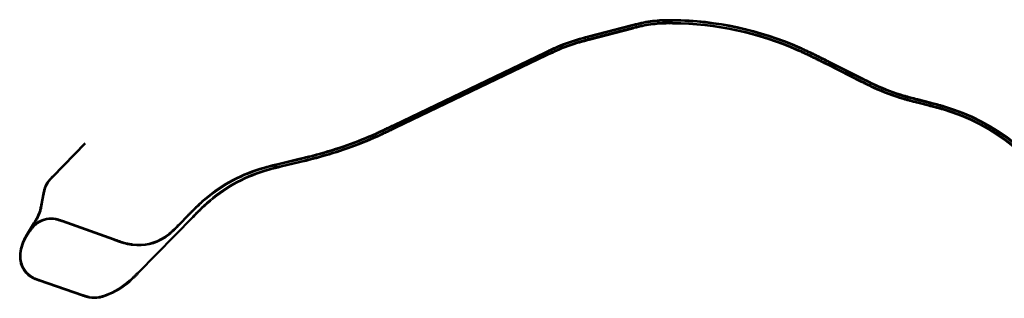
# Model space of a CAD drawing. Header units: metres. Extents: x -5569892 to 1712241, y -5568463 to 2085.
# Tile 3 of 70: x -5832 to -2689, y 1195 to 2085. Entities that reach past the tile are written whole.
import ezdxf

# ---------------------------------------------------------------- set-up
doc = ezdxf.new("R2010")
doc.units = ezdxf.units.M
doc.header["$LTSCALE"] = 0.5
doc.layers.add('99.04_Gleisplanung VP 02_23-EB-1236L-A-FAHRKANTE', color=150, linetype='Continuous', lineweight=35, true_color=0x007fff)
doc.layers.add('99.04_Gleisplanung VP 02_23-EB-1236R-A-FAHRKANTE', color=150, linetype='Continuous', lineweight=35, true_color=0x007fff)
doc.layers.add('Keine', color=7, linetype='Continuous', lineweight=9)

# ---------------------------------------------------------------- blocks, each defined once
blk = doc.blocks.new('_23-07-06_Massenplan_TB_Weiterführende Schule-3 (3D)')
at = {"layer": '99.04_Gleisplanung VP 02_23-EB-1236L-A-FAHRKANTE', "flags": 128}
for points in [[(-1313.6, 513.6, 0.19862), (-1468.8, 638.5), (-1468.8, 638.5, 0.003637), (-1472.7, 639.6), (-1472.7, 639.6), (-1472.7, 639.6), (-1472.7, 639.6, 0.002598), (-1477.1, 640.8), (-1477.1, 640.8), (-1477.1, 640.8), (-1477.1, 640.8), (-1477.1, 640.8, 0.001559), (-1480.6, 641.7), (-1480.6, 641.7), (-1480.6, 641.7), (-1480.6, 641.7, 0.00052), (-1485.5, 643), (-1485.5, 643), (-1485.5, 643), (-1485.5, 643), (-1501.8, 647.2), (-1501.8, 647.2), (-1501.8, 647.2, -0.000512), (-1506.8, 648.5), (-1506.8, 648.5), (-1506.8, 648.5, -0.001537), (-1510.3, 649.4), (-1510.3, 649.4), (-1510.3, 649.4, -0.002562), (-1514.8, 650.6), (-1514.8, 650.6), (-1514.8, 650.6), (-1514.8, 650.6, -0.003587), (-1518.8, 651.8), (-1518.8, 651.8, -0.037523), (-1556.6, 666, -0.003587), (-1560.4, 667.8), (-1560.4, 667.8), (-1560.4, 667.8, -0.002562), (-1564.6, 669.8), (-1564.6, 669.8), (-1564.6, 669.8, -0.001537), (-1567.9, 671.5), (-1567.9, 671.5), (-1567.9, 671.5), (-1567.9, 671.5), (-1567.9, 671.5), (-1567.9, 671.5, -0.000512), (-1572.4, 673.8), (-1572.4, 673.8), (-1572.4, 673.8), (-1615.6, 695.6), (-1615.6, 695.6), (-1615.6, 695.6, 0.000201), (-1621, 698.3), (-1621, 698.3), (-1621, 698.3), (-1621, 698.3, 0.000603), (-1624.9, 700.3), (-1624.9, 700.3, 0.001005), (-1629.9, 702.7), (-1629.9, 702.7, 0.001407), (-1634.3, 704.9), (-1634.3, 704.9, 0.001809), (-1639.1, 707.3), (-1639.1, 707.3, 0.002211), (-1643.7, 709.4), (-1643.7, 709.4, 0.002613), (-1648.5, 711.7), (-1648.5, 711.7, 0.003015), (-1653.2, 713.8), (-1653.2, 713.8, 0.102042), (-1813.3, 748.4), (-1813.3, 748.4), (-1813.3, 748.4), (-1813.3, 748.4, 0.003114), (-1817.7, 748.4), (-1817.7, 748.4), (-1817.7, 748.4, 0.004197), (-1821.6, 748.4), (-1821.6, 748.4), (-1821.6, 748.4, 0.005281), (-1825.9, 748.3), (-1825.9, 748.3, 0.006364), (-1830, 748), (-1830, 748, 0.037174), (-1852.1, 744.9), (-1852.1, 744.9, 0.004463), (-1854.9, 744.3), (-1854.9, 744.3), (-1854.9, 744.3), (-1854.9, 744.3, 0.003188), (-1858.1, 743.5), (-1858.1, 743.5), (-1858.1, 743.5), (-1858.1, 743.5, 0.001913), (-1860.6, 742.9), (-1860.6, 742.9), (-1860.6, 742.9, 0.000638), (-1864.1, 742), (-1864.1, 742), (-1919.7, 727.4), (-1919.7, 727.4), (-1919.7, 727.4, 0.000436), (-1923.3, 726.5), (-1923.3, 726.5), (-1923.3, 726.5, 0.001307), (-1925.9, 725.8), (-1925.9, 725.8), (-1925.9, 725.8), (-1925.9, 725.8, 0.002178), (-1929.2, 724.9), (-1929.2, 724.9), (-1929.2, 724.9, 0.003049), (-1932.1, 724.1, 0.033697), (-1961.3, 713.4, 0.003284), (-1964.3, 712), (-1964.3, 712), (-1964.3, 712), (-1964.3, 712, 0.002345), (-1967.6, 710.5), (-1967.6, 710.5), (-1967.6, 710.5, 0.001407), (-1970.2, 709.3, 0.000469), (-1973.8, 707.5), (-2167, 614.6), (-2167, 614.6), (-2167, 614.6, -0.000097), (-2170.3, 613), (-2170.3, 613), (-2170.3, 613), (-2170.3, 613), (-2170.3, 613), (-2170.3, 613, -0.000292), (-2172.7, 611.9), (-2172.7, 611.9), (-2172.7, 611.9), (-2172.7, 611.9), (-2172.7, 611.9, -0.000487), (-2175.7, 610.5), (-2175.7, 610.5), (-2175.7, 610.5), (-2175.7, 610.5), (-2175.7, 610.5, -0.000681), (-2178.4, 609.2), (-2178.4, 609.2), (-2178.4, 609.2), (-2178.4, 609.2, -0.001946), (-2184.4, 606.4), (-2184.4, 606.4, -0.002724), (-2189.7, 603.9), (-2189.7, 603.9), (-2189.7, 603.9, -0.040475), (-2266.5, 576.6), (-2266.5, 576.6, -0.002724), (-2272.3, 575.1), (-2272.3, 575.1, -0.001946), (-2278.7, 573.4), (-2278.7, 573.4, -0.001168), (-2283.8, 572.2), (-2283.8, 572.2), (-2283.8, 572.2, -0.000389), (-2290.9, 570.5), (-2290.9, 570.5), (-2290.9, 570.5), (-2310.9, 565.6), (-2310.9, 565.6, 0.000248), (-2314.4, 564.8), (-2314.4, 564.8), (-2314.4, 564.8), (-2314.4, 564.8), (-2314.4, 564.8, 0.000744), (-2316.9, 564.2), (-2316.9, 564.2), (-2316.9, 564.2), (-2316.9, 564.2), (-2316.9, 564.2), (-2316.9, 564.2, 0.00124), (-2320.1, 563.4), (-2320.1, 563.4), (-2320.1, 563.4), (-2320.1, 563.4, 0.001737), (-2322.9, 562.7), (-2322.9, 562.7), (-2322.9, 562.7), (-2322.9, 562.7, 0.002233), (-2326, 561.9), (-2326, 561.9), (-2326, 561.9), (-2326, 561.9, 0.002729), (-2328.9, 561.1), (-2328.9, 561.1), (-2328.9, 561.1), (-2328.9, 561.1, 0.003225), (-2331.9, 560.2), (-2331.9, 560.2), (-2331.9, 560.2), (-2331.9, 560.2, 0.003721), (-2334.8, 559.3), (-2334.8, 559.3), (-2334.8, 559.3, 0.108452), (-2407.3, 518.2), (-2407.3, 518.2), (-2407.3, 518.2, 0.003721), (-2409.5, 516.2), (-2409.5, 516.2), (-2409.5, 516.2), (-2409.5, 516.2), (-2409.5, 516.2, 0.003225), (-2411.8, 514.1), (-2411.8, 514.1), (-2411.8, 514.1, 0.002729), (-2413.9, 512), (-2413.9, 512), (-2413.9, 512), (-2413.9, 512, 0.002233), (-2416.2, 509.8), (-2416.2, 509.8, 0.001737), (-2418.3, 507.7), (-2418.3, 507.7, 0.00124), (-2420.6, 505.4), (-2420.6, 505.4), (-2420.6, 505.4), (-2420.6, 505.4, 0.000744), (-2422.4, 503.5), (-2422.4, 503.5), (-2422.4, 503.5), (-2422.4, 503.5), (-2422.4, 503.5, 0.000248), (-2424.9, 501), (-2424.9, 501), (-2495.1, 429.3, -0.000293), (-2496.6, 427.7), (-2496.6, 427.7), (-2496.6, 427.7), (-2496.6, 427.7, -0.000879), (-2497.7, 426.6), (-2497.7, 426.6), (-2497.7, 426.6), (-2497.7, 426.6), (-2497.7, 426.6, -0.001465), (-2499.1, 425.2), (-2499.1, 425.2), (-2499.1, 425.2), (-2499.1, 425.2, -0.002051), (-2500.4, 424), (-2500.4, 424), (-2500.4, 424, -0.002637), (-2501.8, 422.6), (-2501.8, 422.6), (-2501.8, 422.6), (-2501.8, 422.6, -0.003223), (-2503.1, 421.4), (-2503.1, 421.4), (-2503.1, 421.4), (-2503.1, 421.4), (-2503.1, 421.4, -0.003809), (-2504.5, 420.1), (-2504.5, 420.1), (-2504.5, 420.1), (-2504.5, 420.1, -0.004395), (-2505.9, 418.8), (-2505.9, 418.8), (-2505.9, 418.8), (-2505.9, 418.8, -0.089537), (-2536.6, 400.4), (-2536.6, 400.4), (-2536.6, 400.4, -0.007053), (-2538.8, 399.5), (-2538.8, 399.5), (-2538.8, 399.5, -0.009908), (-2540.9, 398.9), (-2540.9, 398.9, -0.012763), (-2543.1, 398.2), (-2543.1, 398.2, -0.015619), (-2545.3, 397.8), (-2545.3, 397.8, -0.094956), (-2558, 397.9, -0.00799), (-2559.1, 398.1), (-2559.1, 398.1, -0.006925), (-2560.2, 398.4), (-2560.2, 398.4), (-2560.2, 398.4, -0.005859), (-2561.3, 398.7), (-2561.3, 398.7, -0.004794), (-2562.4, 399, -0.003729), (-2563.4, 399.3), (-2563.4, 399.3, -0.002664), (-2564.6, 399.7), (-2564.6, 399.7, -0.001598), (-2565.5, 400, -0.000533), (-2566.7, 400.4), (-2621.9, 419.5), (-2621.9, 419.5), (-2621.9, 419.5), (-2621.9, 419.5, -0.000586), (-2623.1, 420), (-2623.1, 420), (-2623.1, 420), (-2623.1, 420), (-2623.1, 420, -0.001758), (-2624, 420.3), (-2624, 420.3), (-2624, 420.3, -0.00293), (-2625.2, 420.7), (-2625.2, 420.7), (-2625.2, 420.7, -0.004102), (-2626.2, 421.1), (-2626.2, 421.1), (-2626.2, 421.1), (-2626.2, 421.1), (-2626.2, 421.1, -0.005274), (-2627.2, 421.5), (-2627.2, 421.5), (-2627.2, 421.5, -0.006445), (-2628.3, 421.9), (-2628.3, 421.9, -0.007617), (-2629.3, 422.4, -0.008789), (-2630.3, 422.9), (-2630.3, 422.9, -0.237662), (-2646.4, 445.4), (-2646.4, 445.4, -0.017814), (-2646.7, 447.6), (-2646.7, 447.6, -0.015939), (-2646.8, 450), (-2646.8, 450), (-2646.8, 450, -0.014063), (-2646.8, 452.2), (-2646.8, 452.2), (-2646.8, 452.2, -0.012188), (-2646.6, 454.5), (-2646.6, 454.5), (-2646.6, 454.5, -0.11627), (-2639.4, 476.7), (-2639.4, 476.7), (-2629, 493.7), (-2629, 493.7), (-2629, 493.7), (-2629, 493.7, 0.000352), (-2628.3, 494.8), (-2628.3, 494.8), (-2628.3, 494.8), (-2628.3, 494.8), (-2628.3, 494.8), (-2628.3, 494.8, 0.001055), (-2627.8, 495.6), (-2627.8, 495.6, 0.001758), (-2627.2, 496.7), (-2627.2, 496.7), (-2627.2, 496.7, 0.002461), (-2626.7, 497.6), (-2626.7, 497.6), (-2626.7, 497.6, 0.007031), (-2625.5, 499.6, 0.009844), (-2624.5, 501.5), (-2624.5, 501.5, 0.04503), (-2621.3, 509.7), (-2621.3, 509.7), (-2621.3, 509.7, 0.009844), (-2620.8, 511.8), (-2620.8, 511.8, 0.007031), (-2620.3, 514.1, 0.002461), (-2620.1, 515.1), (-2620.1, 515.1), (-2620.1, 515.1, 0.001758), (-2619.8, 516.3), (-2619.8, 516.3), (-2619.8, 516.3, 0.001055), (-2619.7, 517.2), (-2619.7, 517.2), (-2619.7, 517.2), (-2619.7, 517.2, 0.000352), (-2619.4, 518.5), (-2619.4, 518.5), (-2619.4, 518.5), (-2617.2, 530), (-2617.2, 530, -0.000586), (-2617, 531.2), (-2617, 531.2, -0.001758), (-2616.8, 532.2), (-2616.8, 532.2, -0.00293), (-2616.6, 533.3), (-2616.6, 533.3), (-2616.6, 533.3, -0.004102), (-2616.3, 534.4), (-2616.3, 534.4, -0.005273), (-2616, 535.5, -0.006445), (-2615.8, 536.6), (-2615.8, 536.6, -0.007617), (-2615.4, 537.7), (-2615.4, 537.7), (-2615.4, 537.7, -0.008789), (-2615.1, 538.8), (-2615.1, 538.8, -0.070836), (-2611.1, 546.5, -0.008789), (-2610.4, 547.4), (-2610.4, 547.4, -0.007617), (-2609.7, 548.3), (-2609.7, 548.3), (-2609.7, 548.3, -0.006445), (-2609, 549.1), (-2609, 549.1), (-2609, 549.1, -0.005273), (-2608.2, 550), (-2608.2, 550, -0.004102), (-2607.5, 550.8, -0.00293), (-2606.6, 551.7), (-2606.6, 551.7, -0.001758), (-2606, 552.4), (-2606, 552.4), (-2606, 552.4), (-2606, 552.4), (-2606, 552.4, -0.000586), (-2605.1, 553.3), (-2563.6, 595.9)], [(-1312.4, 514.3, 0.19862), (-1468.4, 639.8, 0.003637), (-1472.3, 641), (-1472.3, 641, 0.002598), (-1476.7, 642.2), (-1476.7, 642.2), (-1476.7, 642.2, 0.001559), (-1480.3, 643.1), (-1480.3, 643.1), (-1480.3, 643.1, 0.00052), (-1485.2, 644.4), (-1485.2, 644.4), (-1485.2, 644.4), (-1501.5, 648.6), (-1501.5, 648.6), (-1501.5, 648.6, -0.000512), (-1506.4, 649.8), (-1506.4, 649.8), (-1506.4, 649.8), (-1506.4, 649.8, -0.001537), (-1510, 650.8), (-1510, 650.8, -0.002562), (-1514.4, 652), (-1514.4, 652, -0.003587), (-1518.4, 653.1), (-1518.4, 653.1, -0.037523), (-1556, 667.3, -0.003587), (-1559.8, 669.1, -0.002562), (-1563.9, 671.1, -0.001537), (-1567.2, 672.7), (-1567.2, 672.7, -0.000512), (-1571.8, 675), (-1571.8, 675), (-1571.8, 675), (-1614.9, 696.9), (-1614.9, 696.9), (-1614.9, 696.9), (-1614.9, 696.9, 0.000201), (-1620.4, 699.6), (-1620.4, 699.6), (-1620.4, 699.6), (-1620.4, 699.6, 0.000603), (-1624.3, 701.6), (-1624.3, 701.6), (-1624.3, 701.6, 0.001005), (-1629.2, 704), (-1629.2, 704), (-1629.2, 704), (-1629.2, 704, 0.001407), (-1633.7, 706.2), (-1633.7, 706.2), (-1633.7, 706.2, 0.001809), (-1638.5, 708.6, 0.002211), (-1643.1, 710.7), (-1643.1, 710.7, 0.002613), (-1647.9, 713), (-1647.9, 713), (-1647.9, 713), (-1647.9, 713), (-1647.9, 713, 0.003015), (-1652.6, 715.1, 0.102042), (-1813.3, 749.8), (-1813.3, 749.8, 0.003114), (-1817.7, 749.9), (-1817.7, 749.9), (-1817.7, 749.9, 0.004197), (-1821.7, 749.8), (-1821.7, 749.8), (-1821.7, 749.8, 0.005281), (-1826, 749.7, 0.006364), (-1830.1, 749.5, 0.037174), (-1852.4, 746.3), (-1852.4, 746.3, 0.004463), (-1855.3, 745.7), (-1855.3, 745.7), (-1855.3, 745.7, 0.003188), (-1858.4, 744.9), (-1858.4, 744.9), (-1858.4, 744.9, 0.001913), (-1860.9, 744.3, 0.000638), (-1864.4, 743.3), (-1920.1, 728.8), (-1920.1, 728.8), (-1920.1, 728.8, 0.000436), (-1923.7, 727.9), (-1923.7, 727.9), (-1923.7, 727.9), (-1923.7, 727.9, 0.001307), (-1926.3, 727.2), (-1926.3, 727.2), (-1926.3, 727.2), (-1926.3, 727.2, 0.002178), (-1929.6, 726.3), (-1929.6, 726.3), (-1929.6, 726.3, 0.003049), (-1932.5, 725.4, 0.033697), (-1961.9, 714.7), (-1961.9, 714.7, 0.003284), (-1964.9, 713.3), (-1964.9, 713.3, 0.002345), (-1968.2, 711.8), (-1968.2, 711.8), (-1968.2, 711.8), (-1968.2, 711.8, 0.001407), (-1970.8, 710.6), (-1970.8, 710.6), (-1970.8, 710.6, 0.000469), (-1974.5, 708.8), (-1974.5, 708.8), (-2167.7, 615.9), (-2167.7, 615.9, -0.000097), (-2171, 614.3), (-2171, 614.3), (-2171, 614.3), (-2171, 614.3), (-2171, 614.3), (-2171, 614.3, -0.000292), (-2173.3, 613.2), (-2173.3, 613.2), (-2173.3, 613.2), (-2173.3, 613.2), (-2173.3, 613.2, -0.000487), (-2176.3, 611.8), (-2176.3, 611.8), (-2176.3, 611.8), (-2176.3, 611.8, -0.000681), (-2179, 610.5), (-2179, 610.5), (-2179, 610.5), (-2179, 610.5, -0.001946), (-2185, 607.7), (-2185, 607.7), (-2185, 607.7), (-2185, 607.7, -0.002724), (-2190.3, 605.2), (-2190.3, 605.2), (-2190.3, 605.2, -0.040475), (-2266.9, 577.9), (-2266.9, 577.9), (-2266.9, 577.9, -0.002724), (-2272.6, 576.5), (-2272.6, 576.5), (-2272.6, 576.5), (-2272.6, 576.5, -0.001946), (-2279, 574.8), (-2279, 574.8), (-2279, 574.8, -0.001168), (-2284.1, 573.6), (-2284.1, 573.6), (-2284.1, 573.6), (-2284.1, 573.6, -0.000389), (-2291.2, 571.9), (-2291.2, 571.9), (-2291.2, 571.9), (-2291.2, 571.9), (-2311.3, 567, 0.000248), (-2314.8, 566.2), (-2314.8, 566.2), (-2314.8, 566.2), (-2314.8, 566.2, 0.000744), (-2317.3, 565.6), (-2317.3, 565.6), (-2317.3, 565.6), (-2317.3, 565.6), (-2317.3, 565.6), (-2317.3, 565.6, 0.00124), (-2320.4, 564.8), (-2320.4, 564.8), (-2320.4, 564.8), (-2320.4, 564.8, 0.001737), (-2323.3, 564.1), (-2323.3, 564.1), (-2323.3, 564.1, 0.002233), (-2326.4, 563.3), (-2326.4, 563.3), (-2326.4, 563.3), (-2326.4, 563.3), (-2326.4, 563.3), (-2326.4, 563.3, 0.002729), (-2329.3, 562.5), (-2329.3, 562.5), (-2329.3, 562.5, 0.003225), (-2332.3, 561.6), (-2332.3, 561.6, 0.003721), (-2335.2, 560.7), (-2335.2, 560.7, 0.108452), (-2408.2, 519.3), (-2408.2, 519.3, 0.003721), (-2410.5, 517.3), (-2410.5, 517.3, 0.003225), (-2412.8, 515.1), (-2412.8, 515.1), (-2412.8, 515.1, 0.002729), (-2414.9, 513), (-2414.9, 513), (-2414.9, 513, 0.002233), (-2417.2, 510.8), (-2417.2, 510.8), (-2417.2, 510.8), (-2417.2, 510.8, 0.001737), (-2419.3, 508.7), (-2419.3, 508.7), (-2419.3, 508.7), (-2419.3, 508.7, 0.00124), (-2421.6, 506.4), (-2421.6, 506.4), (-2421.6, 506.4), (-2421.6, 506.4), (-2421.6, 506.4), (-2421.6, 506.4, 0.000744), (-2423.4, 504.5), (-2423.4, 504.5), (-2423.4, 504.5), (-2423.4, 504.5, 0.000248), (-2425.9, 502), (-2425.9, 502), (-2496.1, 430.3), (-2496.1, 430.3, -0.000293), (-2497.7, 428.8), (-2497.7, 428.8), (-2497.7, 428.8), (-2497.7, 428.8), (-2497.7, 428.8, -0.000879), (-2498.8, 427.6), (-2498.8, 427.6), (-2498.8, 427.6), (-2498.8, 427.6), (-2498.8, 427.6), (-2498.8, 427.6, -0.001465), (-2500.2, 426.2), (-2500.2, 426.2), (-2500.2, 426.2), (-2500.2, 426.2, -0.002051), (-2501.4, 425), (-2501.4, 425), (-2501.4, 425, -0.002637), (-2502.8, 423.7), (-2502.8, 423.7), (-2502.8, 423.7), (-2502.8, 423.7, -0.003223), (-2504.1, 422.4), (-2504.1, 422.4), (-2504.1, 422.4), (-2504.1, 422.4, -0.003809), (-2505.5, 421.1), (-2505.5, 421.1), (-2505.5, 421.1), (-2505.5, 421.1, -0.004395), (-2506.9, 419.9), (-2506.9, 419.9), (-2506.9, 419.9, -0.089537), (-2537.1, 401.7), (-2537.1, 401.7), (-2537.1, 401.7, -0.007053), (-2539.3, 400.9), (-2539.3, 400.9), (-2539.3, 400.9, -0.009908), (-2541.3, 400.3), (-2541.3, 400.3), (-2541.3, 400.3, -0.012763), (-2543.5, 399.6), (-2543.5, 399.6), (-2543.5, 399.6, -0.015619), (-2545.6, 399.2), (-2545.6, 399.2), (-2545.6, 399.2, -0.094956), (-2557.7, 399.3), (-2557.7, 399.3), (-2557.7, 399.3, -0.00799), (-2558.8, 399.5), (-2558.8, 399.5), (-2558.8, 399.5, -0.006925), (-2559.9, 399.8), (-2559.9, 399.8, -0.005859), (-2560.9, 400.1, -0.004794), (-2562, 400.4), (-2562, 400.4, -0.003729), (-2563, 400.7), (-2563, 400.7), (-2563, 400.7, -0.002664), (-2564.1, 401.1), (-2564.1, 401.1), (-2564.1, 401.1, -0.001598), (-2565, 401.4), (-2565, 401.4), (-2565, 401.4, -0.000533), (-2566.2, 401.8), (-2566.2, 401.8), (-2621.4, 420.9), (-2621.4, 420.9), (-2621.4, 420.9), (-2621.4, 420.9, -0.000586), (-2622.7, 421.3), (-2622.7, 421.3), (-2622.7, 421.3), (-2622.7, 421.3, -0.001758), (-2623.5, 421.6), (-2623.5, 421.6, -0.00293), (-2624.7, 422), (-2624.7, 422, -0.004102), (-2625.6, 422.4), (-2625.6, 422.4, -0.005274), (-2626.7, 422.8), (-2626.7, 422.8, -0.006445), (-2627.7, 423.2), (-2627.7, 423.2), (-2627.7, 423.2, -0.007617), (-2628.7, 423.7), (-2628.7, 423.7), (-2628.7, 423.7, -0.008789), (-2629.7, 424.2), (-2629.7, 424.2), (-2629.7, 424.2, -0.237662), (-2645, 445.6), (-2645, 445.6, -0.017814), (-2645.3, 447.8, -0.015939), (-2645.4, 450, -0.014063), (-2645.4, 452.2), (-2645.4, 452.2, -0.012188), (-2645.2, 454.4), (-2645.2, 454.4, -0.11627), (-2638.2, 475.9), (-2627.7, 493), (-2627.7, 493), (-2627.7, 493), (-2627.7, 493, 0.000352), (-2627.1, 494.1), (-2627.1, 494.1), (-2627.1, 494.1), (-2627.1, 494.1), (-2627.1, 494.1), (-2627.1, 494.1), (-2627.1, 494.1, 0.001055), (-2626.6, 494.9), (-2626.6, 494.9), (-2626.6, 494.9), (-2626.6, 494.9), (-2626.6, 494.9, 0.001758), (-2626, 495.9), (-2626, 495.9), (-2626, 495.9), (-2626, 495.9, 0.002461), (-2625.4, 496.8), (-2625.4, 496.8, 0.007031), (-2624.2, 498.9), (-2624.2, 498.9), (-2624.2, 498.9, 0.009844), (-2623.3, 500.8), (-2623.3, 500.8, 0.04503), (-2620, 509.3, 0.009844), (-2619.4, 511.4), (-2619.4, 511.4, 0.007031), (-2618.9, 513.8), (-2618.9, 513.8, 0.002461), (-2618.7, 514.8, 0.001758), (-2618.4, 516), (-2618.4, 516, 0.001055), (-2618.3, 516.9), (-2618.3, 516.9), (-2618.3, 516.9), (-2618.3, 516.9), (-2618.3, 516.9, 0.000352), (-2618, 518.2), (-2618, 518.2), (-2618, 518.2), (-2618, 518.2), (-2615.8, 529.7), (-2615.8, 529.7, -0.000586), (-2615.6, 531), (-2615.6, 531), (-2615.6, 531, -0.001758), (-2615.4, 531.9), (-2615.4, 531.9), (-2615.4, 531.9), (-2615.4, 531.9, -0.00293), (-2615.1, 533), (-2615.1, 533, -0.004102), (-2614.9, 534.1, -0.005273), (-2614.7, 535.2), (-2614.7, 535.2, -0.006445), (-2614.4, 536.2), (-2614.4, 536.2, -0.007617), (-2614.1, 537.3), (-2614.1, 537.3, -0.008789), (-2613.7, 538.3), (-2613.7, 538.3), (-2613.7, 538.3, -0.070836), (-2609.9, 545.6), (-2609.9, 545.6), (-2609.9, 545.6, -0.008789), (-2609.3, 546.5), (-2609.3, 546.5), (-2609.3, 546.5, -0.007617), (-2608.6, 547.4), (-2608.6, 547.4, -0.006445), (-2607.9, 548.2), (-2607.9, 548.2, -0.005273), (-2607.1, 549.1), (-2607.1, 549.1), (-2607.1, 549.1), (-2607.1, 549.1, -0.004102), (-2606.4, 549.8), (-2606.4, 549.8), (-2606.4, 549.8), (-2606.4, 549.8, -0.00293), (-2605.6, 550.7), (-2605.6, 550.7), (-2605.6, 550.7, -0.001758), (-2605, 551.4), (-2605, 551.4), (-2605, 551.4), (-2605, 551.4), (-2605, 551.4, -0.000586), (-2604, 552.3), (-2604, 552.3), (-2604, 552.3), (-2562.6, 594.9)]]:
    blk.add_lwpolyline(points, format="xyb", dxfattribs=at)
at = {"layer": '99.04_Gleisplanung VP 02_23-EB-1236R-A-FAHRKANTE', "flags": 128}
for points in [[(-1309.1, 516, 0.19874), (-1467.4, 643.3, 0.003612), (-1471.4, 644.5), (-1471.4, 644.5), (-1471.4, 644.5), (-1471.4, 644.5, 0.00258), (-1475.8, 645.7), (-1475.8, 645.7), (-1475.8, 645.7), (-1475.8, 645.7, 0.001548), (-1479.4, 646.6), (-1479.4, 646.6), (-1479.4, 646.6, 0.000516), (-1484.3, 647.9), (-1500.6, 652.1), (-1500.6, 652.1, -0.000516), (-1505.5, 653.4), (-1505.5, 653.4), (-1505.5, 653.4), (-1505.5, 653.4), (-1505.5, 653.4, -0.001548), (-1509.1, 654.3), (-1509.1, 654.3), (-1509.1, 654.3), (-1509.1, 654.3, -0.00258), (-1513.5, 655.5), (-1513.5, 655.5), (-1513.5, 655.5), (-1513.5, 655.5, -0.003612), (-1517.5, 656.7), (-1517.5, 656.7, -0.03741), (-1554.4, 670.6, -0.003611), (-1558.1, 672.3), (-1558.1, 672.3, -0.00258), (-1562.3, 674.4), (-1562.3, 674.4), (-1562.3, 674.4, -0.001548), (-1565.5, 676), (-1565.5, 676), (-1565.5, 676, -0.000516), (-1570.1, 678.3), (-1570.1, 678.3), (-1570.1, 678.3), (-1613.2, 700.1), (-1613.2, 700.1, 0.0002), (-1618.7, 702.8), (-1618.7, 702.8, 0.0006), (-1622.6, 704.8), (-1622.6, 704.8), (-1622.6, 704.8, 0.001), (-1627.6, 707.3), (-1627.6, 707.3), (-1627.6, 707.3, 0.001401), (-1632, 709.5), (-1632, 709.5, 0.001801), (-1636.9, 711.8), (-1636.9, 711.8), (-1636.9, 711.8, 0.002201), (-1641.5, 714), (-1641.5, 714), (-1641.5, 714), (-1641.5, 714, 0.002601), (-1646.4, 716.3), (-1646.4, 716.3, 0.003001), (-1651, 718.4), (-1651, 718.4, 0.102061), (-1813.2, 753.5), (-1813.2, 753.5), (-1813.2, 753.5, 0.003124), (-1817.7, 753.5), (-1817.7, 753.5, 0.00419), (-1821.7, 753.5, 0.005256), (-1826.1, 753.3, 0.006322), (-1830.2, 753.1, 0.037398), (-1853.3, 749.9), (-1853.3, 749.9, 0.00441), (-1856.2, 749.2), (-1856.2, 749.2), (-1856.2, 749.2), (-1856.2, 749.2, 0.00315), (-1859.4, 748.4), (-1859.4, 748.4), (-1859.4, 748.4), (-1859.4, 748.4, 0.00189), (-1861.9, 747.8), (-1861.9, 747.8), (-1861.9, 747.8), (-1861.9, 747.8), (-1861.9, 747.8, 0.00063), (-1865.4, 746.9), (-1865.4, 746.9), (-1865.4, 746.9), (-1865.4, 746.9), (-1920.9, 732.4), (-1920.9, 732.4), (-1920.9, 732.4, 0.000432), (-1924.6, 731.4), (-1924.6, 731.4), (-1924.6, 731.4), (-1924.6, 731.4), (-1924.6, 731.4), (-1924.6, 731.4, 0.001297), (-1927.2, 730.7), (-1927.2, 730.7), (-1927.2, 730.7), (-1927.2, 730.7), (-1927.2, 730.7), (-1927.2, 730.7), (-1927.2, 730.7, 0.002161), (-1930.5, 729.8), (-1930.5, 729.8), (-1930.5, 729.8, 0.003025), (-1933.5, 729, 0.03381), (-1963.4, 718), (-1963.4, 718), (-1963.4, 718), (-1963.4, 718, 0.003258), (-1966.4, 716.6), (-1966.4, 716.6), (-1966.4, 716.6, 0.002327), (-1969.8, 715.1), (-1969.8, 715.1), (-1969.8, 715.1), (-1969.8, 715.1, 0.001396), (-1972.4, 713.8), (-1972.4, 713.8), (-1972.4, 713.8), (-1972.4, 713.8), (-1972.4, 713.8, 0.000465), (-1976.1, 712.1), (-2169.3, 619.2), (-2169.3, 619.2), (-2169.3, 619.2, -0.000098), (-2172.6, 617.6), (-2172.6, 617.6), (-2172.6, 617.6), (-2172.6, 617.6, -0.000293), (-2174.9, 616.5), (-2174.9, 616.5), (-2174.9, 616.5), (-2174.9, 616.5, -0.000488), (-2177.9, 615.1), (-2177.9, 615.1), (-2177.9, 615.1), (-2177.9, 615.1), (-2177.9, 615.1, -0.000684), (-2180.5, 613.8), (-2180.5, 613.8), (-2180.5, 613.8), (-2180.5, 613.8, -0.001953), (-2186.5, 611), (-2186.5, 611), (-2186.5, 611), (-2186.5, 611, -0.002734), (-2191.9, 608.5), (-2191.9, 608.5), (-2191.9, 608.5), (-2191.9, 608.5, -0.040429), (-2267.8, 581.5), (-2267.8, 581.5, -0.002734), (-2273.5, 580), (-2273.5, 580), (-2273.5, 580, -0.001953), (-2279.9, 578.4), (-2279.9, 578.4, -0.000684), (-2282.8, 577.7), (-2282.8, 577.7, -0.000488), (-2286, 576.9), (-2286, 576.9), (-2286, 576.9), (-2286, 576.9), (-2286, 576.9, -0.000293), (-2288.5, 576.3), (-2288.5, 576.3), (-2288.5, 576.3), (-2288.5, 576.3, -0.000098), (-2292, 575.4), (-2315.8, 569.7), (-2315.8, 569.7), (-2315.8, 569.7), (-2315.8, 569.7, 0.000246), (-2319.4, 568.8), (-2319.4, 568.8), (-2319.4, 568.8), (-2319.4, 568.8, 0.000737), (-2321.9, 568.2), (-2321.9, 568.2), (-2321.9, 568.2), (-2321.9, 568.2, 0.001229), (-2325.1, 567.4), (-2325.1, 567.4), (-2325.1, 567.4), (-2325.1, 567.4, 0.001721), (-2328, 566.7), (-2328, 566.7), (-2328, 566.7, 0.002212), (-2331.1, 565.9), (-2331.1, 565.9), (-2331.1, 565.9), (-2331.1, 565.9, 0.002704), (-2334, 565.1), (-2334, 565.1), (-2334, 565.1), (-2334, 565.1), (-2334, 565.1, 0.003195), (-2337.1, 564.2), (-2337.1, 564.2), (-2337.1, 564.2), (-2337.1, 564.2, 0.003687), (-2340.1, 563.3), (-2340.1, 563.3), (-2340.1, 563.3, 0.108749), (-2414.6, 521), (-2414.6, 521), (-2414.6, 521, 0.003687), (-2416.8, 519), (-2416.8, 519), (-2416.8, 519, 0.003195), (-2419.2, 516.8), (-2419.2, 516.8), (-2419.2, 516.8), (-2419.2, 516.8, 0.002704), (-2421.4, 514.7), (-2421.4, 514.7), (-2421.4, 514.7, 0.002212), (-2423.7, 512.4), (-2423.7, 512.4), (-2423.7, 512.4), (-2423.7, 512.4, 0.001721), (-2425.8, 510.3), (-2425.8, 510.3), (-2425.8, 510.3), (-2425.8, 510.3), (-2425.8, 510.3, 0.001229), (-2428.1, 508), (-2428.1, 508), (-2428.1, 508), (-2428.1, 508, 0.000737), (-2429.9, 506.1, 0.000246), (-2432.5, 503.5), (-2443.4, 492.4), (-2443.4, 492.4, -0.000203), (-2444.7, 491.1), (-2444.7, 491.1, -0.00061), (-2445.6, 490.1), (-2445.6, 490.1), (-2445.6, 490.1, -0.001017), (-2446.7, 489), (-2446.7, 489), (-2446.7, 489), (-2446.7, 489, -0.001424), (-2447.8, 487.9), (-2447.8, 487.9), (-2447.8, 487.9, -0.004069), (-2450.1, 485.6, -0.005697), (-2452.3, 483.6), (-2452.3, 483.6, -0.007324), (-2454.7, 481.5), (-2454.7, 481.5, -0.008952), (-2457, 479.6, -0.01058), (-2459.5, 477.6), (-2459.5, 477.6, -0.012208), (-2461.9, 475.9), (-2461.9, 475.9, -0.182512), (-2502.7, 466.5), (-2502.7, 466.5, -0.012208), (-2505.7, 467), (-2505.7, 467, -0.01058), (-2508.8, 467.6), (-2508.8, 467.6, -0.008952), (-2511.7, 468.3), (-2511.7, 468.3, -0.007324), (-2514.8, 469.2, -0.005697), (-2517.6, 470.1, -0.004069), (-2520.7, 471.1), (-2520.7, 471.1, -0.001424), (-2522.1, 471.6), (-2522.1, 471.6), (-2522.1, 471.6, -0.001017), (-2523.7, 472.2), (-2523.7, 472.2), (-2523.7, 472.2), (-2523.7, 472.2, -0.00061), (-2524.9, 472.6), (-2524.9, 472.6), (-2524.9, 472.6), (-2524.9, 472.6, -0.000203), (-2526.6, 473.2), (-2526.6, 473.2), (-2526.6, 473.2), (-2526.6, 473.2), (-2592.2, 496.6), (-2592.2, 496.6), (-2592.2, 496.6, 0.000586), (-2593.5, 497.1), (-2593.5, 497.1), (-2593.5, 497.1, 0.001758), (-2594.4, 497.4), (-2594.4, 497.4), (-2594.4, 497.4), (-2594.4, 497.4, 0.00293), (-2595.5, 497.8), (-2595.5, 497.8), (-2595.5, 497.8, 0.004102), (-2596.5, 498.1), (-2596.5, 498.1), (-2596.5, 498.1, 0.005274), (-2597.6, 498.5), (-2597.6, 498.5), (-2597.6, 498.5, 0.006445), (-2598.7, 498.7), (-2598.7, 498.7), (-2598.7, 498.7, 0.007617), (-2599.8, 499), (-2599.8, 499), (-2599.8, 499, 0.008789), (-2600.9, 499.3), (-2600.9, 499.3, 0.193725), (-2623.5, 494.9), (-2623.5, 494.9, 0.013624), (-2624.9, 494), (-2624.9, 494, 0.012745), (-2626.3, 492.9, 0.011866), (-2627.6, 491.8, 0.010987), (-2628.8, 490.6, 0.010108), (-2630, 489.4, 0.009229), (-2631.2, 488.2, 0.00835), (-2632.3, 486.9, 0.007471), (-2633.4, 485.5), (-2633.4, 485.5, 0.006592), (-2634.4, 484.2), (-2634.4, 484.2), (-2634.4, 484.2, 0.005713), (-2635.4, 482.8), (-2635.4, 482.8), (-2635.4, 482.8, 0.004834), (-2636.3, 481.4), (-2636.3, 481.4, 0.003955), (-2637.3, 480, 0.003076), (-2638.2, 478.6), (-2638.2, 478.6), (-2638.2, 478.6, 0.002197), (-2639.1, 477.1), (-2639.1, 477.1), (-2639.1, 477.1, 0.001318), (-2639.9, 475.9), (-2639.9, 475.9), (-2639.9, 475.9, 0.000439), (-2640.9, 474.2), (-2640.9, 474.2), (-2640.9, 474.2), (-2640.9, 474.2), (-2641.4, 473.4)], [(-1310.4, 515.3, 0.19874), (-1467.8, 642), (-1467.8, 642), (-1467.8, 642, 0.003612), (-1471.8, 643.1), (-1471.8, 643.1), (-1471.8, 643.1), (-1471.8, 643.1), (-1471.8, 643.1, 0.00258), (-1476.2, 644.3), (-1476.2, 644.3), (-1476.2, 644.3), (-1476.2, 644.3), (-1476.2, 644.3, 0.001548), (-1479.7, 645.2), (-1479.7, 645.2), (-1479.7, 645.2), (-1479.7, 645.2, 0.000516), (-1484.7, 646.5), (-1484.7, 646.5), (-1501, 650.7), (-1501, 650.7, -0.000516), (-1505.9, 652), (-1505.9, 652), (-1505.9, 652, -0.001548), (-1509.4, 652.9), (-1509.4, 652.9), (-1509.4, 652.9, -0.00258), (-1513.9, 654.1), (-1513.9, 654.1), (-1513.9, 654.1, -0.003612), (-1517.9, 655.3), (-1517.9, 655.3), (-1517.9, 655.3, -0.03741), (-1555, 669.3), (-1555, 669.3, -0.003611), (-1558.8, 671), (-1558.8, 671), (-1558.8, 671, -0.00258), (-1562.9, 673.1), (-1562.9, 673.1), (-1562.9, 673.1), (-1562.9, 673.1), (-1562.9, 673.1, -0.001548), (-1566.2, 674.7), (-1566.2, 674.7), (-1566.2, 674.7), (-1566.2, 674.7), (-1566.2, 674.7, -0.000516), (-1570.7, 677), (-1570.7, 677), (-1570.7, 677), (-1613.9, 698.8), (-1613.9, 698.8, 0.0002), (-1619.3, 701.5), (-1619.3, 701.5), (-1619.3, 701.5), (-1619.3, 701.5, 0.0006), (-1623.2, 703.5), (-1623.2, 703.5), (-1623.2, 703.5), (-1623.2, 703.5, 0.001), (-1628.2, 706), (-1628.2, 706), (-1628.2, 706), (-1628.2, 706, 0.001401), (-1632.6, 708.2), (-1632.6, 708.2, 0.001801), (-1637.5, 710.5), (-1637.5, 710.5), (-1637.5, 710.5, 0.002201), (-1642.1, 712.7), (-1642.1, 712.7, 0.002601), (-1647, 715), (-1647, 715), (-1647, 715), (-1647, 715, 0.003001), (-1651.6, 717.1), (-1651.6, 717.1, 0.102061), (-1813.2, 752.1, 0.003124), (-1817.7, 752.1, 0.00419), (-1821.7, 752, 0.005256), (-1826.1, 751.9, 0.006322), (-1830.1, 751.7, 0.037398), (-1853, 748.5), (-1853, 748.5, 0.00441), (-1855.8, 747.8), (-1855.8, 747.8), (-1855.8, 747.8, 0.00315), (-1859, 747), (-1859, 747), (-1859, 747, 0.00189), (-1861.5, 746.4), (-1861.5, 746.4, 0.00063), (-1865.1, 745.5), (-1865.1, 745.5), (-1920.6, 731), (-1920.6, 731), (-1920.6, 731, 0.000432), (-1924.2, 730), (-1924.2, 730), (-1924.2, 730), (-1924.2, 730, 0.001297), (-1926.8, 729.3), (-1926.8, 729.3), (-1926.8, 729.3), (-1926.8, 729.3), (-1926.8, 729.3, 0.002161), (-1930.1, 728.4), (-1930.1, 728.4), (-1930.1, 728.4), (-1930.1, 728.4, 0.003025), (-1933.1, 727.6), (-1933.1, 727.6), (-1933.1, 727.6, 0.03381), (-1962.8, 716.7), (-1962.8, 716.7), (-1962.8, 716.7, 0.003258), (-1965.8, 715.3), (-1965.8, 715.3), (-1965.8, 715.3), (-1965.8, 715.3), (-1965.8, 715.3, 0.002327), (-1969.2, 713.8), (-1969.2, 713.8), (-1969.2, 713.8), (-1969.2, 713.8, 0.001396), (-1971.8, 712.5), (-1971.8, 712.5), (-1971.8, 712.5), (-1971.8, 712.5), (-1971.8, 712.5, 0.000465), (-1975.5, 710.8), (-1975.5, 710.8), (-1975.5, 710.8), (-2168.7, 617.9), (-2168.7, 617.9), (-2168.7, 617.9, -0.000098), (-2171.9, 616.3), (-2171.9, 616.3), (-2171.9, 616.3), (-2171.9, 616.3, -0.000293), (-2174.3, 615.2), (-2174.3, 615.2), (-2174.3, 615.2), (-2174.3, 615.2, -0.000488), (-2177.3, 613.8), (-2177.3, 613.8), (-2177.3, 613.8), (-2177.3, 613.8), (-2177.3, 613.8, -0.000684), (-2179.9, 612.5), (-2179.9, 612.5), (-2179.9, 612.5), (-2179.9, 612.5, -0.001953), (-2185.9, 609.7), (-2185.9, 609.7), (-2185.9, 609.7, -0.002734), (-2191.3, 607.2, -0.040429), (-2267.4, 580.1, -0.002734), (-2273.1, 578.6), (-2273.1, 578.6), (-2273.1, 578.6), (-2273.1, 578.6, -0.001953), (-2279.5, 577), (-2279.5, 577), (-2279.5, 577), (-2279.5, 577, -0.000684), (-2282.4, 576.3), (-2282.4, 576.3, -0.000488), (-2285.6, 575.5), (-2285.6, 575.5), (-2285.6, 575.5), (-2285.6, 575.5, -0.000293), (-2288.1, 574.9), (-2288.1, 574.9), (-2288.1, 574.9), (-2288.1, 574.9, -0.000098), (-2291.7, 574), (-2291.7, 574), (-2315.5, 568.3), (-2315.5, 568.3), (-2315.5, 568.3), (-2315.5, 568.3, 0.000246), (-2319, 567.4), (-2319, 567.4), (-2319, 567.4), (-2319, 567.4, 0.000737), (-2321.6, 566.8), (-2321.6, 566.8), (-2321.6, 566.8, 0.001229), (-2324.8, 566), (-2324.8, 566), (-2324.8, 566, 0.001721), (-2327.6, 565.3), (-2327.6, 565.3, 0.002212), (-2330.7, 564.5, 0.002704), (-2333.7, 563.7), (-2333.7, 563.7), (-2333.7, 563.7, 0.003195), (-2336.7, 562.8), (-2336.7, 562.8), (-2336.7, 562.8), (-2336.7, 562.8, 0.003687), (-2339.6, 561.9), (-2339.6, 561.9), (-2339.6, 561.9), (-2339.6, 561.9, 0.108749), (-2413.6, 520), (-2413.6, 520, 0.003687), (-2415.9, 517.9), (-2415.9, 517.9, 0.003195), (-2418.2, 515.7, 0.002704), (-2420.4, 513.6), (-2420.4, 513.6, 0.002212), (-2422.7, 511.4), (-2422.7, 511.4), (-2422.7, 511.4), (-2422.7, 511.4, 0.001721), (-2424.8, 509.3), (-2424.8, 509.3), (-2424.8, 509.3, 0.001229), (-2427.1, 507), (-2427.1, 507), (-2427.1, 507, 0.000737), (-2428.9, 505.1), (-2428.9, 505.1), (-2428.9, 505.1, 0.000246), (-2431.5, 502.5), (-2431.5, 502.5), (-2442.4, 491.4, -0.000203), (-2443.6, 490.1), (-2443.6, 490.1, -0.00061), (-2444.6, 489.1), (-2444.6, 489.1), (-2444.6, 489.1), (-2444.6, 489.1, -0.001017), (-2445.7, 488), (-2445.7, 488), (-2445.7, 488), (-2445.7, 488), (-2445.7, 488), (-2445.7, 488, -0.001424), (-2446.8, 486.9), (-2446.8, 486.9), (-2446.8, 486.9), (-2446.8, 486.9, -0.004069), (-2449.1, 484.6), (-2449.1, 484.6), (-2449.1, 484.6, -0.005697), (-2451.3, 482.6), (-2451.3, 482.6, -0.007324), (-2453.7, 480.4), (-2453.7, 480.4, -0.008952), (-2456.1, 478.4), (-2456.1, 478.4, -0.01058), (-2458.6, 476.5), (-2458.6, 476.5), (-2458.6, 476.5, -0.012208), (-2461.1, 474.7), (-2461.1, 474.7, -0.182512), (-2502.9, 465.1, -0.012208), (-2506, 465.6, -0.01058), (-2509.1, 466.2), (-2509.1, 466.2, -0.008952), (-2512.1, 467), (-2512.1, 467, -0.007324), (-2515.2, 467.8), (-2515.2, 467.8, -0.005697), (-2518.1, 468.7), (-2518.1, 468.7), (-2518.1, 468.7, -0.004069), (-2521.2, 469.8), (-2521.2, 469.8), (-2521.2, 469.8, -0.001424), (-2522.6, 470.3), (-2522.6, 470.3), (-2522.6, 470.3), (-2522.6, 470.3, -0.001017), (-2524.2, 470.8), (-2524.2, 470.8), (-2524.2, 470.8), (-2524.2, 470.8, -0.00061), (-2525.4, 471.2), (-2525.4, 471.2), (-2525.4, 471.2), (-2525.4, 471.2), (-2525.4, 471.2, -0.000203), (-2527.1, 471.9), (-2527.1, 471.9), (-2527.1, 471.9), (-2527.1, 471.9), (-2592.7, 495.3), (-2592.7, 495.3, 0.000586), (-2593.9, 495.7), (-2593.9, 495.7), (-2593.9, 495.7), (-2593.9, 495.7), (-2593.9, 495.7, 0.001758), (-2594.8, 496), (-2594.8, 496), (-2594.8, 496), (-2594.8, 496, 0.00293), (-2595.9, 496.4), (-2595.9, 496.4, 0.004102), (-2596.9, 496.7), (-2596.9, 496.7, 0.005274), (-2598, 497.1), (-2598, 497.1), (-2598, 497.1, 0.006445), (-2599.1, 497.4), (-2599.1, 497.4, 0.007617), (-2600.2, 497.6), (-2600.2, 497.6, 0.008789), (-2601.2, 497.9), (-2601.2, 497.9), (-2601.2, 497.9, 0.193725), (-2622.7, 493.7), (-2622.7, 493.7, 0.013624), (-2624, 492.8, 0.012745), (-2625.4, 491.8), (-2625.4, 491.8, 0.011866), (-2626.6, 490.8), (-2626.6, 490.8, 0.010987), (-2627.8, 489.6), (-2627.8, 489.6, 0.010108), (-2629, 488.5), (-2629, 488.5), (-2629, 488.5, 0.009229), (-2630.1, 487.2), (-2630.1, 487.2, 0.00835), (-2631.2, 486), (-2631.2, 486, 0.007471), (-2632.2, 484.6), (-2632.2, 484.6, 0.006592), (-2633.2, 483.3), (-2633.2, 483.3), (-2633.2, 483.3), (-2633.2, 483.3, 0.005713), (-2634.2, 482), (-2634.2, 482), (-2634.2, 482, 0.004834), (-2635.1, 480.6), (-2635.1, 480.6, 0.003955), (-2636.1, 479.2), (-2636.1, 479.2, 0.003076), (-2637, 477.8), (-2637, 477.8, 0.002197), (-2637.9, 476.3), (-2637.9, 476.3, 0.001318), (-2638.6, 475.2), (-2638.6, 475.2), (-2638.6, 475.2, 0.000439), (-2639.7, 473.5), (-2639.7, 473.5), (-2640.1, 472.7)]]:
    blk.add_lwpolyline(points, format="xyb", dxfattribs=at)

msp = doc.modelspace()

# ---------------------------------------------------------------- block references
at = {"layer": 'Keine', "color": 1, "xscale": 2.5, "yscale": 2.5, "zscale": 2.5}
msp.add_blockref('_23-07-06_Massenplan_TB_Weiterführende Schule-3 (3D)', (785, 201.5), dxfattribs=at)

doc.saveas('drawing.dxf')
